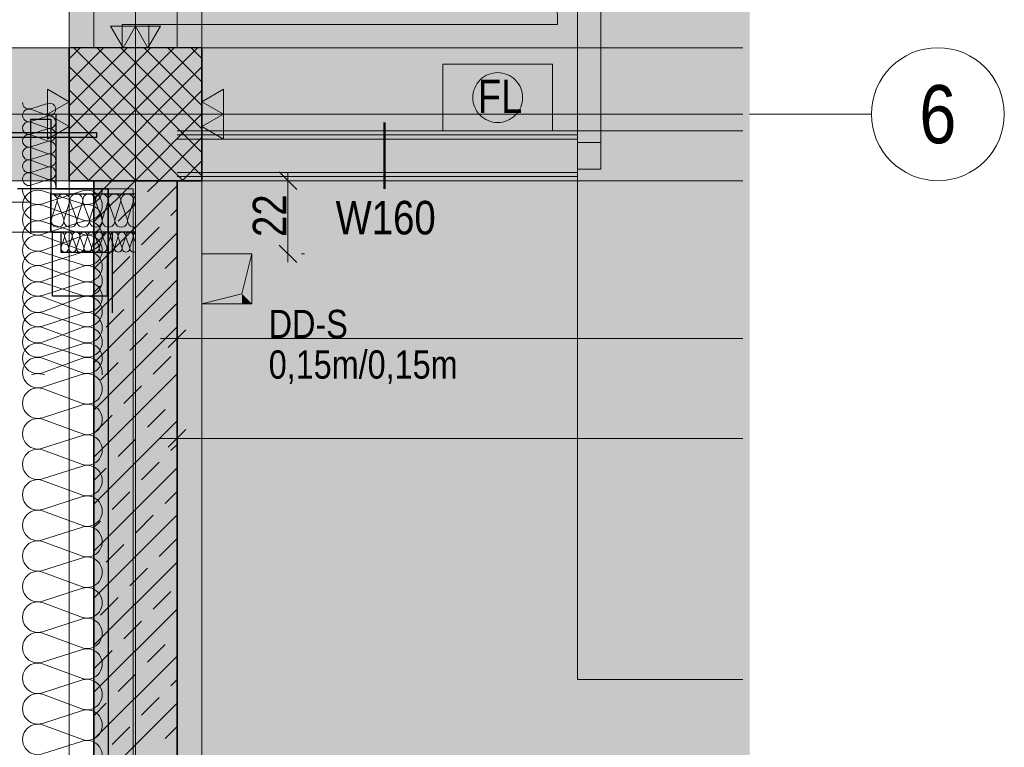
# Model space of a CAD drawing. Extents: x -620 to 300, y 62 to 1107.
# Tile 39 of 256: x 32 to 92, y 339 to 383. Entities that reach past the tile are written whole.
import ezdxf
from ezdxf.enums import TextEntityAlignment as Align
from ezdxf.lldxf.tags import DXFTag

# ---------------------------------------------------------------- set-up
doc = ezdxf.new("R2010")
doc.units = 0
doc.layers.get('0').update_dxf_attribs({"lineweight": 35})
for name, color, linetype, lineweight, true_color in [('00 -Bauelemente -Dämmung innen', 7, 'Continuous', 9, 0xff7fe6), ('00 -Bauelemente -Gipskarton', 7, 'Continuous', 9, 0xff7fe6), ('30 -33 Aussenwände- 3 Aussenstützen', 7, 'Continuous', 50, 0x0000dd), ('30 -33 Aussenwände- 7 Fassade_ Elemente', 7, 'Continuous', 9, 0x00aacc), ('30 -34 Innenwände- 1 tragend', 7, 'Continuous', 13, 0xdd0806), ('30 -34 Innenwände- 2 nichttragend', 7, 'Continuous', 18, 0xff7fe6), ('30 -34 Innenwände- 4 Türen_Fenster', 9, 'Continuous', 15, 0x808080), ('30 -35 Decken- 1 Konstruktion-Träger- Stahlbeton', 7, 'grob-A06G9FRA8I', 13, 0x33aa00), ('30 -35 Decken- 11 Durchbruch', 5, 'Continuous', 15, 0x0000ff), ('40 -47 Nutzungspez. Anlagen- 4 Feuerlöschanlagen', 7, 'Continuous', 9, 0xff7fff), ('70 -72 Beschriftung- 2 Beschriftung Bauteile', 7, 'Continuous', 9, 0x9999ff), ('70 -72 Beschriftung- 8 barrierefrei', 7, 'grob-A06G9FRA8I', 9, 0x888888), ('70 -76 Bemaßung- 2 Allgemein', 9, 'Continuous', 5, 0x808080), ('iwb_Layout Achsbezeichung', 1, 'Continuous', 13, 0xff0000), ('iwb_Layout BA_Markierung', 7, 'Continuous', 9, 0xbadcdc), ('iwb_Schraffur_ F30_feuerhemmend', 7, 'Continuous', 13, 0xff6600), ('iwb_Schraffur_ F90_feuerbestaendig', 1, 'Continuous', 13, 0xff0000), ('iwb_Sichtbeton', 2, 'Continuous', 50, 0xffff00), ('iwb_Sichtbeton-Shading', 2, 'Continuous', 50, 0xffff00)]:
    doc.layers.add(name, color=color, linetype=linetype, lineweight=lineweight, true_color=true_color)
doc.layers.add('70 -71 Achsen- 1 Gebäudeachsen', color=7, linetype='STRICHPUNKT2-A06G9FR98I', lineweight=18)
doc.layers.add('70 -75 Raumstempel- 3 Wandstempel', color=7, linetype='Continuous', lineweight=50)
doc.layers.add('iwb_Schraffur_Unterzug', color=7, linetype='Continuous', lineweight=5, true_color=0xffffcc, plot=False)
doc.styles.get("Standard").update_dxf_attribs({"font": 'ARIALN.TTF'})
tags = doc.linetypes.add('grob-A06G9FRA8I', pattern=[14, 3, -8, 3]).pattern_tags.tags
tags[8:9] = [DXFTag(74, 4), DXFTag(75, 0), DXFTag(340, '0'), DXFTag(46, 0.0), DXFTag(50, 0.0), DXFTag(44, 0.0), DXFTag(45, 0.0)]
tags[6:7] = [DXFTag(74, 4), DXFTag(75, 0), DXFTag(340, '0'), DXFTag(46, 0.0), DXFTag(50, 0.0), DXFTag(44, 0.0), DXFTag(45, 0.0)]
tags[4:5] = [DXFTag(74, 4), DXFTag(75, 0), DXFTag(340, '0'), DXFTag(46, 0.0), DXFTag(50, 0.0), DXFTag(44, 0.0), DXFTag(45, 0.0)]
tags = doc.linetypes.add('STRICHPUNKT2', pattern=[12.7, 6.35, -3.175, 0, -3.175]).pattern_tags.tags
tags[10:11] = [DXFTag(74, 4), DXFTag(75, 0), DXFTag(340, '0'), DXFTag(46, 0.0), DXFTag(50, 0.0), DXFTag(44, 0.0), DXFTag(45, 0.0)]
tags[8:9] = [DXFTag(74, 4), DXFTag(75, 0), DXFTag(340, '0'), DXFTag(46, 0.0), DXFTag(50, 0.0), DXFTag(44, 0.0), DXFTag(45, 0.0)]
tags[6:7] = [DXFTag(74, 4), DXFTag(75, 0), DXFTag(340, '0'), DXFTag(46, 0.0), DXFTag(50, 0.0), DXFTag(44, 0.0), DXFTag(45, 0.0)]
tags[4:5] = [DXFTag(74, 4), DXFTag(75, 0), DXFTag(340, '0'), DXFTag(46, 0.0), DXFTag(50, 0.0), DXFTag(44, 0.0), DXFTag(45, 0.0)]
tags = doc.linetypes.add('STRICHPUNKT2-A06G9FR98I', pattern=[12.7, 6.35, -3.175, 0, -3.175]).pattern_tags.tags
tags[10:11] = [DXFTag(74, 4), DXFTag(75, 0), DXFTag(340, '0'), DXFTag(46, 0.0), DXFTag(50, 0.0), DXFTag(44, 0.0), DXFTag(45, 0.0)]
tags[8:9] = [DXFTag(74, 4), DXFTag(75, 0), DXFTag(340, '0'), DXFTag(46, 0.0), DXFTag(50, 0.0), DXFTag(44, 0.0), DXFTag(45, 0.0)]
tags[6:7] = [DXFTag(74, 4), DXFTag(75, 0), DXFTag(340, '0'), DXFTag(46, 0.0), DXFTag(50, 0.0), DXFTag(44, 0.0), DXFTag(45, 0.0)]
tags[4:5] = [DXFTag(74, 4), DXFTag(75, 0), DXFTag(340, '0'), DXFTag(46, 0.0), DXFTag(50, 0.0), DXFTag(44, 0.0), DXFTag(45, 0.0)]

# ---------------------------------------------------------------- blocks, each defined once
blk = doc.blocks.new('Shading-A06G9FN58I', base_point=(42.225, 216.053))
at = {"layer": 'iwb_Sichtbeton-Shading', "color": 51, "true_color": 0xffff7f}
blk.add_solid([(42.225, 216.053), (41.625, 216.053), (42.225, 373.053), (41.625, 373.053)], dxfattribs=at)
blk = doc.blocks.new('Polygon-A06G9FR38I')
at = {"color": 0, "linetype": 'ByBlock', "lineweight": -2, "ltscale": 0.13}
blk.add_solid([(39.308, 82.722), (39.141, 1079.919), (76.379, 82.623), (76.379, 1079.919)], dxfattribs=at)
blk = doc.blocks.new('Referenz-A06G9FRB8I')
at = {"layer": '00 -Bauelemente -Dämmung innen', "color": 0, "linetype": 'Continuous', "ltscale": 0.13}
for p, q in [((41.925, 375.553), (66.025, 375.553)), ((41.925, 373.553), (66.025, 373.553))]:
    blk.add_line(p, q, dxfattribs=at)
at = {"layer": '00 -Bauelemente -Gipskarton', "color": 0, "linetype": 'Continuous', "ltscale": 0.13}
for p, q in [((41.925, 376.053), (66.025, 376.053)), ((41.925, 375.803), (66.025, 375.803)), ((41.925, 375.553), (66.025, 375.553)), ((41.925, 373.553), (66.025, 373.553)), ((41.925, 373.303), (66.025, 373.303)), ((41.925, 373.053), (66.025, 373.053))]:
    blk.add_line(p, q, dxfattribs=at)
at = {"layer": '30 -33 Aussenwände- 3 Aussenstützen', "color": 0, "lineweight": 9}
for p, q in [((35.425, 380.386), (36.091, 381.053)), ((35.425, 378.972), (37.506, 381.053)), ((35.425, 377.558), (38.92, 381.053)), ((35.425, 376.144), (40.334, 381.053)), ((35.425, 374.73), (41.748, 381.053)), ((35.425, 373.315), (43.162, 381.053)), ((35.708, 381.053), (43.425, 373.336)), ((37.122, 381.053), (43.425, 374.75)), ((38.536, 381.053), (43.425, 376.165)), ((39.95, 381.053), (43.425, 377.579)), ((41.365, 381.053), (43.425, 378.993)), ((42.779, 381.053), (43.425, 380.407)), ((35.425, 379.922), (42.293, 373.053)), ((36.577, 373.053), (43.425, 379.901)), ((35.425, 378.508), (40.879, 373.053)), ((37.991, 373.053), (43.425, 378.487)), ((39.425, 378.053), (39.425, 376.053)), ((35.425, 377.094), (39.465, 373.053)), ((38.425, 377.053), (40.425, 377.053)), ((39.405, 373.053), (43.425, 377.073)), ((35.425, 375.679), (38.051, 373.053)), ((40.819, 373.053), (43.425, 375.658)), ((35.425, 374.265), (36.637, 373.053)), ((42.233, 373.053), (43.425, 374.244))]:
    blk.add_line(p, q, dxfattribs=at)
at = {"layer": '30 -33 Aussenwände- 3 Aussenstützen', "color": 0, "linetype": 'Continuous', "lineweight": -2, "ltscale": 0.25}
for p, q in [((43.425, 381.053), (35.425, 381.053)), ((35.425, 381.053), (35.425, 373.053)), ((43.425, 373.053), (43.425, 381.053)), ((35.425, 373.053), (43.425, 373.053))]:
    blk.add_line(p, q, dxfattribs=at)
at = {"layer": '30 -33 Aussenwände- 7 Fassade_ Elemente', "color": 0, "linetype": 'Continuous', "ltscale": 0.13}
for p, q in [((33.125, 377.384), (34.125, 377.705)), ((39.425, 376.053), (39.425, 378.053)), ((34.125, 376.976), (33.125, 377.346)), ((33.125, 376.617), (34.125, 376.939)), ((40.425, 377.053), (38.425, 377.053)), ((34.125, 376.21), (33.125, 376.58)), ((33.125, 375.851), (34.125, 376.173)), ((34.125, 375.444), (33.125, 375.814)), ((33.125, 375.085), (34.125, 375.407)), ((34.125, 374.678), (33.125, 375.048)), ((33.125, 374.319), (34.125, 374.641)), ((34.125, 373.912), (33.125, 374.282)), ((33.125, 373.553), (34.125, 373.875)), ((34.125, 373.146), (33.125, 373.516)), ((33.125, 372.787), (34.125, 373.109)), ((39.285, 372.553), (32.325, 372.553)), ((36.225, 371.666), (33.825, 372.437)), ((33.825, 371.666), (36.225, 372.437)), ((37.785, 372.553), (37.785, 361.367)), ((39.285, 372.553), (37.785, 372.553)), ((39.285, 216.553), (39.285, 372.553)), ((39.285, 361.367), (39.285, 372.553)), ((33.125, 371.753), (11.125, 371.753)), ((33.125, 369.953), (33.125, 371.753)), ((36.225, 370.689), (33.825, 371.576)), ((33.825, 370.689), (36.225, 371.576)), ((34.694, 371.753), (34.373, 370.753)), ((35.101, 370.753), (34.732, 371.753)), ((35.46, 371.753), (35.139, 370.753)), ((35.867, 370.753), (35.498, 371.753)), ((36.226, 371.753), (35.905, 370.753)), ((36.633, 370.753), (36.264, 371.753)), ((36.992, 371.753), (36.671, 370.753)), ((37.399, 370.753), (37.03, 371.753)), ((37.758, 371.753), (37.437, 370.753)), ((38.166, 370.753), (37.796, 371.753)), ((38.524, 371.753), (38.203, 370.753)), ((38.932, 370.753), (38.562, 371.753)), ((39.29, 371.753), (38.969, 370.753)), ((39.328, 371.753), (39.425, 371.492)), ((36.225, 369.827), (33.825, 370.599)), ((33.825, 369.828), (36.225, 370.599)), ((11.125, 369.953), (33.125, 369.953)), ((36.225, 368.85), (33.825, 369.738)), ((33.825, 368.85), (36.225, 369.737)), ((35.146, 369.653), (34.954, 369.053)), ((35.391, 369.053), (35.169, 369.653)), ((35.606, 369.653), (35.414, 369.053)), ((35.851, 369.054), (35.629, 369.653)), ((36.066, 369.654), (35.873, 369.054)), ((36.31, 369.054), (36.088, 369.654)), ((36.525, 369.654), (36.333, 369.054)), ((36.77, 369.054), (36.548, 369.654)), ((36.985, 369.654), (36.793, 369.054)), ((37.23, 369.055), (37.007, 369.654)), ((37.445, 369.655), (37.252, 369.055)), ((37.689, 369.055), (37.467, 369.655)), ((37.904, 369.655), (37.712, 369.055)), ((38.149, 369.055), (37.927, 369.655)), ((38.364, 369.655), (38.171, 369.055)), ((38.609, 369.056), (38.386, 369.655)), ((38.823, 369.656), (38.631, 369.056)), ((39.068, 369.056), (38.846, 369.656)), ((39.283, 369.656), (39.091, 369.056)), ((39.306, 369.656), (39.425, 369.334)), ((33.825, 367.989), (36.225, 368.76)), ((36.225, 367.989), (33.825, 368.76)), ((36.225, 367.012), (33.825, 367.899)), ((33.825, 367.011), (36.225, 367.899)), ((33.825, 366.15), (36.225, 366.922)), ((36.225, 366.15), (33.825, 366.921)), ((33.825, 365.173), (36.225, 366.06)), ((36.225, 365.173), (33.825, 366.06)), ((33.825, 364.312), (36.225, 365.083)), ((36.225, 364.312), (33.825, 365.083)), ((36.225, 363.335), (33.825, 364.222)), ((33.825, 363.334), (36.225, 364.222)), ((33.825, 362.473), (36.225, 363.245)), ((36.225, 362.473), (33.825, 363.244)), ((36.225, 361.496), (33.825, 362.383)), ((33.825, 361.496), (36.225, 362.383)), ((33.825, 360.635), (36.225, 361.406)), ((33.947, 361.367), (33.825, 361.406)), ((36.225, 359.658), (33.825, 360.545)), ((33.825, 358.796), (36.225, 359.568)), ((36.225, 357.819), (33.825, 358.706)), ((33.825, 356.958), (36.225, 357.729)), ((36.225, 355.981), (33.825, 356.868)), ((33.825, 355.119), (36.225, 355.891)), ((36.225, 354.142), (33.825, 355.029)), ((33.825, 353.281), (36.225, 354.052)), ((36.225, 352.304), (33.825, 353.191)), ((33.825, 351.442), (36.225, 352.214)), ((36.225, 350.465), (33.825, 351.352)), ((33.825, 349.604), (36.225, 350.375)), ((36.225, 348.627), (33.825, 349.514)), ((33.825, 347.765), (36.225, 348.537)), ((36.225, 346.788), (33.825, 347.675)), ((33.825, 345.927), (36.225, 346.698)), ((36.225, 344.949), (33.825, 345.837)), ((33.825, 344.088), (36.225, 344.859)), ((36.225, 343.111), (33.825, 343.998)), ((33.825, 342.25), (36.225, 343.021)), ((36.225, 341.272), (33.825, 342.16)), ((33.825, 340.411), (36.225, 341.182)), ((36.225, 339.434), (33.825, 340.321)), ((33.825, 338.573), (36.225, 339.344))]:
    blk.add_line(p, q, dxfattribs=at)
at = {"layer": '30 -33 Aussenwände- 7 Fassade_ Elemente', "color": 0, "linetype": 'Continuous', "lineweight": -2, "ltscale": 0.25}
for p, q in [((34.625, 377.053), (34.625, 372.553)), ((33.125, 376.753), (34.325, 376.753)), ((33.125, 369.953), (33.125, 376.753)), ((34.325, 376.753), (34.325, 369.953)), ((30.185, 375.942), (37.085, 375.942)), ((37.085, 375.942), (37.085, 375.642)), ((37.085, 375.642), (30.185, 375.642)), ((37.785, 372.553), (32.325, 372.553)), ((34.325, 372.253), (39.425, 372.253)), ((34.325, 369.953), (34.325, 372.253)), ((34.625, 372.553), (37.785, 372.553)), ((37.785, 361.367), (37.785, 372.553)), ((37.785, 372.553), (37.785, 216.553)), ((34.325, 369.953), (33.125, 369.953)), ((39.425, 369.953), (34.325, 369.953)), ((34.425, 369.953), (34.925, 369.953)), ((34.425, 366.113), (34.425, 369.953)), ((34.925, 369.953), (34.925, 368.753)), ((38.025, 369.953), (38.025, 365.113)), ((34.925, 368.753), (37.725, 368.753)), ((37.725, 368.753), (37.725, 366.113)), ((37.725, 366.113), (34.425, 366.113))]:
    blk.add_line(p, q, dxfattribs=at)
at = {"layer": '30 -33 Aussenwände- 7 Fassade_ Elemente', "color": 0, "linetype": 'Continuous', "lineweight": 18, "ltscale": 0.18}
for p, q in [((33.125, 371.753), (31.274, 371.753)), ((33.125, 369.953), (33.125, 371.753)), ((31.274, 369.953), (33.125, 369.953))]:
    blk.add_line(p, q, dxfattribs=at)
at = {"layer": '30 -33 Aussenwände- 7 Fassade_ Elemente', "color": 0, "linetype": 'Continuous', "ltscale": 0.13}
for centre, major_axis, end_param in [((33.007, 377.748), (-0.383, 0.005), 1.896254), ((34.242, 377.341), (-0.117, -0.364), 3.765224), ((33.007, 376.982), (0.117, 0.364), 3.764652), ((34.242, 376.575), (-0.117, -0.364), 3.765224), ((33.007, 376.216), (0.117, 0.364), 3.764652), ((33.007, 375.45), (0.117, 0.364), 3.764652), ((34.242, 375.809), (-0.117, -0.364), 3.765224), ((34.242, 375.042), (-0.117, -0.364), 3.765224), ((33.007, 374.684), (0.117, 0.364), 3.764652), ((33.007, 374.684), (-0.31, 0.225), 1.254884), ((33.007, 374.684), (0.117, 0.364), 1.254884), ((34.242, 374.276), (-0.117, -0.364), 3.765224), ((34.242, 374.276), (0.31, 0.225), 1.255075), ((33.007, 373.918), (0.117, 0.364), 3.764652), ((33.007, 373.918), (-0.31, 0.225), 1.254884), ((33.007, 374.684), (-0.31, -0.225), 1.254884), ((33.007, 373.918), (0.117, 0.364), 1.254884), ((34.242, 374.276), (-0.117, -0.364), 1.255075), ((34.242, 374.276), (0.31, -0.225), 1.255075), ((33.007, 373.151), (-0.31, 0.225), 1.254884), ((33.007, 373.918), (-0.31, -0.225), 1.254884), ((33.007, 373.151), (0.117, 0.364), 1.254884), ((34.242, 373.51), (0.31, 0.225), 1.255075), ((34.242, 373.51), (-0.117, -0.364), 3.765224), ((34.242, 373.51), (0.31, -0.225), 1.255075), ((33.007, 373.151), (-0.31, -0.225), 1.254884), ((33.007, 372.385), (0.106, 0.368), 0.561694), ((34.242, 373.51), (-0.117, -0.364), 1.255075), ((34.242, 372.744), (0.383, 0.009), 1.859564), ((33.543, 371.563), (0.282, 0.874), 3.765224), ((33.543, 372.54), (-0.918, 0.013), 1.896254), ((34.33, 371.87), (0.364, -0.117), 1.896254), ((35.096, 371.87), (0.364, -0.117), 3.764652), ((35.862, 371.87), (0.364, -0.117), 3.764652), ((36.628, 371.87), (0.364, -0.117), 3.764652), ((36.506, 371.563), (-0.282, -0.874), 3.765224), ((36.506, 372.54), (-0.282, -0.874), 1.896254), ((37.394, 371.87), (0.364, -0.117), 3.764652), ((37.394, 371.87), (-0.225, 0.31), 1.254884), ((37.394, 371.87), (0.225, 0.31), 1.254884), ((37.394, 371.87), (0.364, -0.117), 1.254884), ((38.16, 371.87), (0.364, -0.117), 3.764652), ((38.16, 371.87), (-0.225, 0.31), 1.254884), ((38.16, 371.87), (0.225, 0.31), 1.254884), ((38.16, 371.87), (0.364, -0.117), 1.254884), ((38.926, 371.87), (-0.225, 0.31), 1.254884), ((38.926, 371.87), (0.225, 0.31), 1.254884), ((38.926, 371.87), (0.364, -0.117), 1.254884), ((33.543, 370.702), (0.282, 0.874), 3.764652), ((36.506, 370.701), (-0.282, -0.874), 3.764652), ((39.692, 371.87), (-0.268, 0.273), 1.107603), ((33.543, 369.724), (0.282, 0.874), 3.765224), ((34.737, 370.636), (-0.364, 0.117), 3.765224), ((35.503, 370.636), (-0.364, 0.117), 3.765224), ((36.269, 370.636), (-0.364, 0.117), 3.765224), ((36.506, 369.725), (-0.282, -0.874), 3.765224), ((37.035, 370.636), (-0.364, 0.117), 3.765224), ((37.801, 370.636), (-0.364, 0.117), 3.765224), ((37.801, 370.636), (-0.364, 0.117), 1.255075), ((37.801, 370.636), (0.225, -0.31), 1.255075), ((38.567, 370.636), (-0.364, 0.117), 1.255075), ((38.567, 370.636), (-0.364, 0.117), 3.765224), ((38.567, 370.636), (0.225, -0.31), 1.255075), ((39.333, 370.636), (-0.364, 0.117), 2.123158), ((33.543, 368.863), (0.282, 0.874), 3.764652), ((34.928, 369.723), (0.219, -0.07), 1.896254), ((35.387, 369.724), (0.219, -0.07), 3.764652), ((35.847, 369.724), (0.219, -0.07), 3.764652), ((36.307, 369.724), (0.219, -0.07), 3.764652), ((36.506, 368.863), (-0.282, -0.874), 3.764652), ((36.766, 369.725), (0.219, -0.07), 3.764652), ((37.226, 369.725), (0.219, -0.07), 3.764652), ((37.686, 369.725), (0.219, -0.07), 3.764652), ((37.801, 370.636), (-0.225, -0.31), 1.255075), ((38.145, 369.726), (0.219, -0.07), 3.764652), ((38.145, 369.726), (-0.135, 0.186), 1.254884), ((38.145, 369.726), (0.135, 0.186), 1.254884), ((38.145, 369.726), (0.219, -0.07), 1.254884), ((38.567, 370.636), (-0.225, -0.31), 1.255075), ((38.605, 369.726), (0.219, -0.07), 3.764652), ((38.605, 369.726), (-0.135, 0.186), 1.254884), ((38.605, 369.726), (0.135, 0.186), 1.254884), ((38.605, 369.726), (0.219, -0.07), 1.254884), ((39.064, 369.726), (-0.135, 0.186), 1.254884), ((39.064, 369.726), (0.135, 0.186), 1.254884), ((39.064, 369.726), (0.219, -0.07), 1.254884), ((39.524, 369.727), (-0.1, 0.207), 1.434048), ((33.543, 367.886), (0.282, 0.874), 3.765224), ((35.173, 368.983), (-0.219, 0.07), 3.765224), ((35.632, 368.983), (-0.219, 0.07), 3.765224), ((36.092, 368.983), (-0.219, 0.07), 3.765224), ((36.506, 367.886), (-0.282, -0.874), 3.765224), ((36.552, 368.984), (-0.219, 0.07), 3.765224), ((37.011, 368.984), (-0.219, 0.07), 3.765224), ((37.471, 368.984), (-0.219, 0.07), 3.765224), ((37.93, 368.985), (-0.219, 0.07), 3.765224), ((38.39, 368.985), (-0.219, 0.07), 3.765224), ((38.39, 368.985), (-0.219, 0.07), 1.255075), ((38.39, 368.985), (-0.135, -0.186), 1.255075), ((38.39, 368.985), (0.135, -0.186), 1.255075), ((38.85, 368.985), (-0.219, 0.07), 3.765224), ((38.85, 368.985), (-0.219, 0.07), 1.255075), ((38.85, 368.985), (-0.135, -0.186), 1.255075), ((38.85, 368.985), (0.135, -0.186), 1.255075), ((39.309, 368.986), (-0.219, 0.07), 2.411197), ((33.543, 367.025), (0.282, 0.874), 3.764652), ((36.506, 367.024), (0.744, 0.539), 1.254884), ((36.506, 367.024), (-0.282, -0.874), 3.764652), ((36.506, 367.024), (0.744, -0.539), 1.254884), ((33.543, 366.047), (0.282, 0.874), 3.765224), ((33.543, 366.047), (0.282, 0.874), 1.255075), ((36.506, 366.048), (-0.282, -0.874), 3.765224), ((33.543, 366.047), (-0.744, 0.539), 1.255075), ((36.506, 367.024), (-0.282, -0.874), 1.254884), ((33.543, 365.186), (0.282, 0.874), 3.764652), ((36.506, 365.186), (0.744, 0.539), 1.254884), ((36.506, 365.186), (-0.282, -0.874), 3.764652), ((36.506, 365.186), (0.744, -0.539), 1.254884), ((33.543, 364.209), (0.282, 0.874), 3.765224), ((33.543, 366.047), (-0.744, -0.539), 1.255075), ((33.543, 364.209), (0.282, 0.874), 1.255075), ((36.506, 364.209), (-0.282, -0.874), 3.765224), ((33.543, 364.209), (-0.744, 0.539), 1.255075), ((36.506, 365.186), (-0.282, -0.874), 1.254884), ((33.543, 363.348), (0.282, 0.874), 3.764652), ((36.506, 363.347), (0.744, 0.539), 1.254884), ((36.506, 363.347), (0.744, -0.539), 1.254884), ((33.543, 364.209), (-0.744, -0.539), 1.255075), ((33.543, 362.37), (0.282, 0.874), 1.255075), ((36.506, 362.37), (-0.282, -0.874), 3.765224), ((33.543, 362.37), (-0.744, 0.539), 1.255075), ((36.506, 363.347), (-0.282, -0.874), 1.254884), ((33.543, 361.509), (0.282, 0.874), 3.764652), ((36.506, 361.509), (0.907, -0.142), 2.037834), ((33.543, 362.37), (-0.744, -0.539), 1.255075), ((36.506, 360.532), (-0.282, -0.874), 3.765224), ((33.543, 360.532), (0.282, 0.874), 0.741779), ((33.543, 359.671), (0.282, 0.874), 3.764652), ((36.506, 358.693), (-0.282, -0.874), 3.765224), ((33.543, 357.832), (0.282, 0.874), 3.764652), ((36.506, 356.855), (-0.282, -0.874), 3.765224), ((33.543, 355.994), (0.282, 0.874), 3.764652), ((36.506, 355.016), (-0.282, -0.874), 3.765224), ((33.543, 354.155), (0.282, 0.874), 3.764652), ((36.506, 353.178), (-0.282, -0.874), 3.765224), ((33.543, 352.317), (0.282, 0.874), 3.764652), ((36.506, 351.339), (-0.282, -0.874), 3.765224), ((33.543, 350.478), (0.282, 0.874), 3.764652), ((36.506, 349.501), (-0.282, -0.874), 3.765224), ((33.543, 348.639), (0.282, 0.874), 3.764652), ((36.506, 347.662), (-0.282, -0.874), 3.765224), ((33.543, 346.801), (0.282, 0.874), 3.764652), ((36.506, 345.824), (-0.282, -0.874), 3.765224), ((33.543, 344.962), (0.282, 0.874), 3.764652), ((36.506, 343.985), (-0.282, -0.874), 3.765224), ((33.543, 343.124), (0.282, 0.874), 3.764652), ((36.506, 342.147), (-0.282, -0.874), 3.765224), ((33.543, 341.285), (0.282, 0.874), 3.764652), ((36.506, 340.308), (-0.282, -0.874), 3.765224), ((33.543, 339.447), (0.282, 0.874), 3.764652), ((36.506, 338.47), (-0.282, -0.874), 3.765224)]:
    blk.add_ellipse(centre, major_axis=major_axis, ratio=1, start_param=0, end_param=end_param, dxfattribs=at)
at = {"layer": '30 -34 Innenwände- 1 tragend', "color": 0, "linetype": 'Continuous', "ltscale": 0.13}
for p, q in [((36.925, 381.053), (41.925, 381.053)), ((36.925, 381.053), (41.925, 381.053)), ((36.925, 381.053), (41.925, 381.053)), ((41.925, 373.053), (36.925, 373.053)), ((36.925, 216.053), (36.925, 373.053)), ((41.925, 216.053), (41.925, 373.053))]:
    blk.add_line(p, q, dxfattribs=at)
at = {"layer": '30 -34 Innenwände- 1 tragend', "color": 0, "lineweight": 9}
for p, q in [((36.925, 370.573), (39.405, 373.053)), ((36.925, 370.573), (39.405, 373.053)), ((36.96, 372.022), (37.991, 373.053)), ((36.96, 372.022), (37.991, 373.053)), ((40.142, 372.376), (40.819, 373.053)), ((40.142, 372.376), (40.819, 373.053)), ((36.925, 367.744), (41.925, 372.744)), ((36.925, 367.744), (41.925, 372.744)), ((38.374, 370.608), (39.435, 371.669)), ((38.374, 370.608), (39.435, 371.669)), ((41.556, 370.962), (41.925, 371.33)), ((41.556, 370.962), (41.925, 371.33)), ((36.925, 364.916), (41.925, 369.916)), ((36.925, 364.916), (41.925, 369.916)), ((36.925, 369.158), (37.667, 369.901)), ((36.925, 369.158), (37.667, 369.901)), ((39.789, 369.194), (40.849, 370.255)), ((39.789, 369.194), (40.849, 370.255)), ((38.021, 367.426), (39.082, 368.487)), ((38.021, 367.426), (39.082, 368.487)), ((41.203, 367.78), (41.925, 368.502)), ((41.203, 367.78), (41.925, 368.502)), ((36.925, 362.087), (41.925, 367.087)), ((36.925, 362.087), (41.925, 367.087)), ((39.435, 366.012), (40.496, 367.073)), ((39.435, 366.012), (40.496, 367.073)), ((36.925, 366.33), (37.314, 366.719)), ((36.925, 366.33), (37.314, 366.719)), ((40.849, 364.598), (41.91, 365.658)), ((40.849, 364.598), (41.91, 365.658)), ((37.667, 364.244), (38.728, 365.305)), ((37.667, 364.244), (38.728, 365.305)), ((36.925, 359.259), (41.925, 364.259)), ((36.925, 359.259), (41.925, 364.259)), ((39.082, 362.83), (40.142, 363.891)), ((39.082, 362.83), (40.142, 363.891)), ((36.925, 363.502), (36.96, 363.537)), ((36.925, 363.502), (36.96, 363.537)), ((37.314, 361.062), (38.374, 362.123)), ((37.314, 361.062), (38.374, 362.123)), ((40.496, 361.416), (41.556, 362.476)), ((40.496, 361.416), (41.556, 362.476)), ((36.925, 356.431), (41.925, 361.431)), ((36.925, 356.431), (41.925, 361.431)), ((38.728, 359.648), (39.789, 360.709)), ((38.728, 359.648), (39.789, 360.709)), ((41.91, 360.002), (41.925, 360.016)), ((41.91, 360.002), (41.925, 360.016)), ((40.142, 358.234), (41.203, 359.295)), ((40.142, 358.234), (41.203, 359.295)), ((36.925, 353.602), (41.925, 358.602)), ((36.925, 353.602), (41.925, 358.602)), ((36.96, 357.88), (38.021, 358.941)), ((36.96, 357.88), (38.021, 358.941)), ((38.374, 356.466), (39.435, 357.527)), ((38.374, 356.466), (39.435, 357.527)), ((41.556, 356.82), (41.925, 357.188)), ((41.556, 356.82), (41.925, 357.188)), ((36.925, 350.774), (41.925, 355.774)), ((36.925, 350.774), (41.925, 355.774)), ((36.925, 355.016), (37.667, 355.759)), ((36.925, 355.016), (37.667, 355.759)), ((39.789, 355.052), (40.849, 356.113)), ((39.789, 355.052), (40.849, 356.113)), ((38.021, 353.284), (39.082, 354.345)), ((38.021, 353.284), (39.082, 354.345)), ((41.203, 353.638), (41.925, 354.359)), ((41.203, 353.638), (41.925, 354.359)), ((36.925, 347.945), (41.925, 352.945)), ((36.925, 347.945), (41.925, 352.945)), ((39.435, 351.87), (40.496, 352.931)), ((39.435, 351.87), (40.496, 352.931)), ((36.925, 352.188), (37.314, 352.577)), ((36.925, 352.188), (37.314, 352.577)), ((40.849, 350.456), (41.91, 351.516)), ((40.849, 350.456), (41.91, 351.516)), ((37.667, 350.102), (38.728, 351.163)), ((37.667, 350.102), (38.728, 351.163)), ((36.925, 345.117), (41.925, 350.117)), ((36.925, 345.117), (41.925, 350.117)), ((39.082, 348.688), (40.142, 349.749)), ((39.082, 348.688), (40.142, 349.749)), ((36.925, 349.359), (36.96, 349.395)), ((36.925, 349.359), (36.96, 349.395)), ((37.314, 346.92), (38.374, 347.981)), ((37.314, 346.92), (38.374, 347.981)), ((40.496, 347.274), (41.556, 348.334)), ((40.496, 347.274), (41.556, 348.334)), ((36.925, 342.288), (41.925, 347.288)), ((36.925, 342.288), (41.925, 347.288)), ((38.728, 345.506), (39.789, 346.567)), ((38.728, 345.506), (39.789, 346.567)), ((41.91, 345.859), (41.925, 345.874)), ((41.91, 345.859), (41.925, 345.874)), ((40.142, 344.092), (41.203, 345.152)), ((40.142, 344.092), (41.203, 345.152)), ((36.925, 339.46), (41.925, 344.46)), ((36.925, 339.46), (41.925, 344.46)), ((36.96, 343.738), (38.021, 344.799)), ((36.96, 343.738), (38.021, 344.799)), ((38.374, 342.324), (39.435, 343.385)), ((38.374, 342.324), (39.435, 343.385)), ((41.556, 342.678), (41.925, 343.046)), ((41.556, 342.678), (41.925, 343.046)), ((39.789, 340.91), (40.849, 341.97)), ((39.789, 340.91), (40.849, 341.97)), ((36.925, 336.632), (41.925, 341.632)), ((36.925, 336.632), (41.925, 341.632)), ((36.925, 340.874), (37.667, 341.617)), ((36.925, 340.874), (37.667, 341.617)), ((38.021, 339.142), (39.082, 340.203)), ((38.021, 339.142), (39.082, 340.203)), ((41.203, 339.496), (41.925, 340.217)), ((41.203, 339.496), (41.925, 340.217))]:
    blk.add_line(p, q, dxfattribs=at)
at = {"layer": '30 -34 Innenwände- 1 tragend', "color": 0, "lineweight": 35}
for p, q in [((36.925, 216.053), (36.925, 373.053)), ((41.925, 216.053), (41.925, 373.053))]:
    blk.add_line(p, q, dxfattribs=at)
at = {"layer": '30 -34 Innenwände- 2 nichttragend', "color": 0, "linetype": 'Continuous', "ltscale": 0.18}
for p, q in [((41.925, 376.053), (66.025, 376.053)), ((66.025, 375.803), (66.025, 376.053)), ((66.025, 375.803), (66.025, 376.053)), ((66.025, 375.553), (66.025, 375.803)), ((66.025, 373.053), (66.025, 375.803)), ((66.025, 373.553), (66.025, 375.553)), ((66.025, 373.303), (66.025, 373.553)), ((41.925, 373.053), (66.025, 373.053)), ((66.025, 373.053), (66.025, 373.303))]:
    blk.add_line(p, q, dxfattribs=at)
at = {"layer": '30 -34 Innenwände- 4 Türen_Fenster', "color": 0, "linetype": 'grob-A06G9FRA8I', "ltscale": 0.15}
for p, q in [((36.925, 433.053), (36.925, 381.053)), ((41.925, 433.053), (41.925, 381.053)), ((67.425, 375.353), (67.425, 393.353)), ((40.225, 382.453), (64.825, 382.453)), ((66.025, 376.053), (75.968, 376.053)), ((66.025, 373.053), (75.968, 373.053))]:
    blk.add_line(p, q, dxfattribs=at)
at = {"layer": '30 -34 Innenwände- 4 Türen_Fenster', "color": 0, "linetype": 'Continuous', "ltscale": 0.15}
for p, q in [((38.625, 381.053), (38.625, 382.453)), ((38.625, 382.453), (40.225, 382.453)), ((40.225, 382.453), (40.225, 381.053)), ((40.225, 381.053), (38.625, 381.053)), ((66.025, 375.353), (67.425, 375.353)), ((66.025, 373.753), (66.025, 375.353)), ((67.425, 375.353), (67.425, 373.753)), ((67.425, 373.753), (66.025, 373.753))]:
    blk.add_line(p, q, dxfattribs=at)
at = {"layer": '30 -34 Innenwände- 4 Türen_Fenster', "color": 0, "linetype": 'grob-A06G9FRA8I', "ltscale": 0.15}
blk.add_ellipse((40.225, 382.453), major_axis=(24.6, 0), ratio=1, start_param=0, end_param=1.570796, dxfattribs=at)
at = {"layer": '30 -35 Decken- 1 Konstruktion-Träger- Stahlbeton', "color": 0}
for p, q in [((35.425, 216.053), (35.425, 598.053)), ((43.425, 216.053), (43.425, 598.053)), ((-451.575, 381.053), (35.425, 381.053)), ((75.968, 381.053), (43.425, 381.053)), ((-451.575, 373.053), (35.425, 373.053)), ((35.425, 373.053), (35.425, 216.053)), ((75.968, 373.053), (43.425, 373.053)), ((43.425, 373.053), (43.425, 216.053))]:
    blk.add_line(p, q, dxfattribs=at)
at = {"layer": '30 -35 Decken- 1 Konstruktion-Träger- Stahlbeton', "color": 0, "linetype": 'Continuous', "lineweight": 35, "ltscale": 0.35}
for p, q in [((35.425, 381.053), (35.425, 373.053)), ((43.425, 373.053), (43.425, 381.053)), ((43.425, 373.053), (35.425, 373.053))]:
    blk.add_line(p, q, dxfattribs=at)
at = {"layer": '30 -35 Decken- 11 Durchbruch', "color": 0, "linetype": 'Continuous', "ltscale": 0.15}
for p, q in [((43.425, 365.653), (43.425, 368.653)), ((43.425, 368.653), (46.425, 368.653)), ((46.425, 368.653), (45.825, 366.253)), ((46.425, 368.653), (45.825, 366.253)), ((46.425, 365.653), (46.425, 368.653)), ((45.825, 366.253), (43.425, 365.653)), ((45.825, 366.253), (43.425, 365.653)), ((43.425, 365.653), (46.425, 365.653))]:
    blk.add_line(p, q, dxfattribs=at)
at = {"layer": '30 -35 Decken- 11 Durchbruch', "color": 0, "lineweight": 0}
for points in [[(46.425, 365.653), (45.825, 366.253), (46.425, 368.653)], [(45.825, 365.653), (43.425, 365.653), (45.825, 366.253)], [(45.825, 365.653), (45.825, 366.253), (46.425, 365.653)]]:
    blk.add_solid(points, dxfattribs=at)
at = {"layer": '40 -47 Nutzungspez. Anlagen- 4 Feuerlöschanlagen', "color": 0, "linetype": 'Continuous', "ltscale": 0.13}
for p, q in [((57.925, 376.053), (57.925, 380.053)), ((57.925, 380.053), (64.525, 380.053)), ((64.525, 380.053), (64.525, 376.053)), ((60.273, 379.213), (60.391, 379.3)), ((60.391, 379.3), (60.517, 379.376)), ((60.517, 379.376), (60.651, 379.439)), ((60.651, 379.439), (60.789, 379.489)), ((60.789, 379.489), (60.932, 379.524)), ((60.932, 379.524), (61.078, 379.546)), ((61.078, 379.546), (61.225, 379.553)), ((61.225, 379.553), (61.372, 379.546)), ((61.372, 379.546), (61.517, 379.524)), ((61.517, 379.524), (61.66, 379.489)), ((61.66, 379.489), (61.799, 379.439)), ((61.799, 379.439), (61.932, 379.376)), ((61.932, 379.376), (62.058, 379.3)), ((62.058, 379.3), (62.176, 379.213)), ((59.839, 378.627), (59.902, 378.76)), ((59.902, 378.76), (59.977, 378.886)), ((59.977, 378.886), (60.065, 379.005)), ((60.065, 379.005), (60.164, 379.114)), ((60.164, 379.114), (60.273, 379.213)), ((62.176, 379.213), (62.285, 379.114)), ((62.285, 379.114), (62.384, 379.005)), ((62.384, 379.005), (62.472, 378.886)), ((62.472, 378.886), (62.547, 378.76)), ((62.547, 378.76), (62.61, 378.627)), ((59.725, 378.053), (59.732, 378.2)), ((59.732, 378.2), (59.753, 378.346)), ((59.753, 378.346), (59.789, 378.489)), ((59.789, 378.489), (59.839, 378.627)), ((62.61, 378.627), (62.66, 378.489)), ((62.66, 378.489), (62.696, 378.346)), ((62.696, 378.346), (62.717, 378.2)), ((62.717, 378.2), (62.725, 378.053)), ((59.732, 377.906), (59.725, 378.053)), ((59.753, 377.76), (59.732, 377.906)), ((59.789, 377.618), (59.753, 377.76)), ((59.839, 377.479), (59.789, 377.618)), ((62.66, 377.618), (62.61, 377.479)), ((62.696, 377.76), (62.66, 377.618)), ((62.717, 377.906), (62.696, 377.76)), ((62.725, 378.053), (62.717, 377.906)), ((59.902, 377.346), (59.839, 377.479)), ((59.977, 377.22), (59.902, 377.346)), ((60.065, 377.102), (59.977, 377.22)), ((60.164, 376.992), (60.065, 377.102)), ((60.273, 376.894), (60.164, 376.992)), ((62.285, 376.992), (62.176, 376.894)), ((62.384, 377.102), (62.285, 376.992)), ((62.472, 377.22), (62.384, 377.102)), ((62.547, 377.346), (62.472, 377.22)), ((62.61, 377.479), (62.547, 377.346)), ((60.391, 376.806), (60.273, 376.894)), ((60.517, 376.73), (60.391, 376.806)), ((60.651, 376.667), (60.517, 376.73)), ((60.789, 376.618), (60.651, 376.667)), ((60.932, 376.582), (60.789, 376.618)), ((61.078, 376.56), (60.932, 376.582)), ((61.225, 376.553), (61.078, 376.56)), ((61.372, 376.56), (61.225, 376.553)), ((61.517, 376.582), (61.372, 376.56)), ((61.66, 376.618), (61.517, 376.582)), ((61.799, 376.667), (61.66, 376.618)), ((61.932, 376.73), (61.799, 376.667)), ((62.058, 376.806), (61.932, 376.73)), ((62.176, 376.894), (62.058, 376.806)), ((64.525, 376.053), (57.925, 376.053))]:
    blk.add_line(p, q, dxfattribs=at)
at = {"layer": '70 -71 Achsen- 1 Gebäudeachsen', "color": 0, "linetype": 'STRICHPUNKT2-A06G9FR98I', "ltscale": 0.18}
for p, q in [((39.425, 1076.993), (39.425, 77.553)), ((-538.628, 377.053), (75.968, 377.053))]:
    blk.add_line(p, q, dxfattribs=at)
at = {"layer": '70 -72 Beschriftung- 2 Beschriftung Bauteile', "color": 0}
for p, q in [((38.675, 381.053), (37.925, 382.352)), ((37.925, 382.352), (39.425, 382.352)), ((39.425, 382.352), (38.675, 381.053)), ((40.175, 381.053), (39.425, 382.352)), ((39.425, 382.352), (40.925, 382.352)), ((40.925, 382.352), (40.175, 381.053)), ((34.126, 378.553), (35.425, 377.803)), ((34.126, 377.053), (34.126, 378.553)), ((43.425, 377.803), (44.724, 378.553)), ((44.724, 378.553), (44.724, 377.053)), ((35.425, 377.803), (34.126, 377.053)), ((44.724, 377.053), (43.425, 377.803)), ((34.126, 377.053), (35.425, 376.303)), ((34.126, 375.553), (34.126, 377.053)), ((43.425, 376.303), (44.724, 377.053)), ((44.724, 377.053), (44.724, 375.553)), ((35.425, 376.303), (34.126, 375.553)), ((44.724, 375.553), (43.425, 376.303))]:
    blk.add_line(p, q, dxfattribs=at)
at = {"layer": '70 -72 Beschriftung- 2 Beschriftung Bauteile', "color": 0, "lineweight": 0}
for points in [[(38.675, 381.053), (37.925, 382.352), (38.675, 382.352)], [(38.675, 381.053), (38.675, 382.352), (39.425, 382.352)], [(40.175, 381.053), (39.425, 382.352), (40.175, 382.352)], [(40.175, 381.053), (40.175, 382.352), (40.925, 382.352)], [(34.126, 377.053), (34.126, 378.553), (35.425, 377.803)], [(44.724, 377.053), (43.425, 377.803), (44.724, 378.553)], [(34.126, 375.553), (34.126, 377.053), (35.425, 376.303)], [(44.724, 375.553), (43.425, 376.303), (44.724, 377.053)]]:
    blk.add_solid(points, dxfattribs=at)
at = {"layer": '70 -72 Beschriftung- 8 barrierefrei', "color": 0, "linetype": 'grob-A06G9FRA8I', "ltscale": 0.13}
for p, q in [((66.025, 376.053), (66.025, 406.053)), ((75.968, 376.053), (66.025, 376.053)), ((66.025, 343.053), (66.025, 373.053)), ((66.025, 373.053), (75.968, 373.053)), ((75.968, 343.053), (66.025, 343.053))]:
    blk.add_line(p, q, dxfattribs=at)
at = {"layer": '70 -75 Raumstempel- 3 Wandstempel', "color": 0, "linetype": 'Continuous', "ltscale": 0.5}
blk.add_line((54.409, 372.553), (54.409, 376.553), dxfattribs=at)
at = {"layer": '70 -76 Bemaßung- 2 Allgemein', "color": 0, "linetype": 'Continuous', "ltscale": 0.13}
for p, q in [((48.071, 373.584), (49.132, 372.523)), ((48.601, 373.553), (48.601, 371.993)), ((49.425, 373.053), (49.601, 373.053)), ((48.601, 369.714), (48.601, 371.993)), ((48.601, 368.153), (48.601, 369.714)), ((49.132, 368.123), (48.071, 369.184)), ((49.425, 368.653), (49.601, 368.653)), ((41.925, 366.053), (41.925, 362.553)), ((40.925, 363.553), (42.985, 363.553)), ((75.968, 363.553), (42.985, 363.553)), ((41.925, 360.053), (41.925, 356.553)), ((40.925, 357.553), (42.985, 357.553)), ((75.968, 357.553), (42.985, 357.553))]:
    blk.add_line(p, q, dxfattribs=at)
at = {"layer": '70 -76 Bemaßung- 2 Allgemein', "color": 0, "linetype": 'Continuous', "lineweight": 20, "ltscale": 0.2}
for p, q in [((41.394, 363.023), (42.455, 364.084)), ((41.394, 357.023), (42.455, 358.084))]:
    blk.add_line(p, q, dxfattribs=at)
at = {"layer": '30 -35 Decken- 11 Durchbruch', "color": 0, "linetype": 'Continuous', "ltscale": 0.15, "char_height": 1.7, "attachment_point": 1}
for s, insert in [('{\\fArial Narrow;DD-S}', (47.443, 365.284)), ('{\\fArial Narrow;0,15m/0,15m}', (47.443, 362.848))]:
    blk.add_mtext(s, dxfattribs=dict(at, insert=insert))
at = {"layer": '40 -47 Nutzungspez. Anlagen- 4 Feuerlöschanlagen', "color": 0, "linetype": 'Continuous', "ltscale": 0.13, "insert": (60.02, 379.136), "char_height": 2.01377, "attachment_point": 1}
blk.add_mtext('{\\fArial Narrow;FL}', dxfattribs=at)
at = {"layer": '70 -75 Raumstempel- 3 Wandstempel', "color": 0, "linetype": 'Continuous', "ltscale": 0.5, "insert": (51.467, 371.837), "char_height": 2.01377, "attachment_point": 1}
blk.add_mtext('{\\fArial Narrow;W160}', dxfattribs=at)
at = {"layer": '70 -76 Bemaßung- 2 Allgemein', "color": 0, "linetype": 'Continuous', "ltscale": 0.13, "insert": (46.484, 369.663), "char_height": 2.01377, "attachment_point": 1, "rotation": 90}
blk.add_mtext('{\\fArial Narrow;22}', dxfattribs=at)
blk = doc.blocks.new('Referenz-A06G9FRD8I')
at = {"layer": 'iwb_Schraffur_ F30_feuerhemmend', "linetype": 'Continuous', "ltscale": 0.13}
blk.add_solid([(35.427, 373.053), (35.427, 381.053), (41.925, 373.053), (41.925, 381.053)], dxfattribs=at)
at = {"layer": 'iwb_Schraffur_ F90_feuerbestaendig', "linetype": 'Continuous', "ltscale": 0.13}
blk.add_solid([(41.925, 373.053), (41.925, 204.953), (36.925, 373.053), (36.925, 204.953)], dxfattribs=at)
at = {"layer": 'iwb_Schraffur_Unterzug', "linetype": 'Continuous', "ltscale": 0.13}
for points in [[(35.425, 381.053), (35.425, 433.053), (43.425, 381.053), (43.425, 433.053)], [(-451.575, 381.053), (75.968, 381.053), (75.968, 376.755)], [(-451.575, 381.053), (75.968, 376.755), (75.968, 373.053)], [(-451.575, 381.053), (75.968, 373.053), (-451.575, 373.053)]]:
    blk.add_solid(points, dxfattribs=at)
at = {"layer": 'iwb_Sichtbeton', "linetype": 'Continuous', "ltscale": 0.5}
blk.add_solid([(42.225, 216.053), (41.625, 216.053), (42.225, 373.053), (41.625, 373.053)], dxfattribs=at)

msp = doc.modelspace()

# ---------------------------------------------------------------- linework, layer by layer
at = {"layer": 'iwb_Layout Achsbezeichung', "linetype": 'STRICHPUNKT2', "lineweight": 13, "ltscale": 0.39}
msp.add_line((76.379, 377.053), (83.715, 377.053), dxfattribs=at)
at = {"layer": 'iwb_Layout Achsbezeichung', "ltscale": 0.39, "extrusion": (0, 0, -1)}
msp.add_circle((-87.715, 377.053), 4, dxfattribs=at)

# ---------------------------------------------------------------- block references
at = {"color": 8, "lineweight": 25, "ltscale": 0.25, "true_color": 0x808080}
for name in ['Referenz-A06G9FRB8I', 'Referenz-A06G9FRD8I']:
    msp.add_blockref(name, (0, 0), dxfattribs=at)
msp.add_blockref('Shading-A06G9FN58I', (42.225, 216.053))
at = {"layer": 'iwb_Layout BA_Markierung', "ltscale": 0.13}
msp.add_blockref('Polygon-A06G9FR38I', (0, 0), dxfattribs=at)

# ---------------------------------------------------------------- texts
at = {"layer": 'iwb_Layout Achsbezeichung', "ltscale": 0.39}
msp.add_text('6', height=3.5, dxfattribs=at).set_placement((87.715, 377.053), align=Align.MIDDLE_CENTER)

doc.saveas('drawing.dxf')
